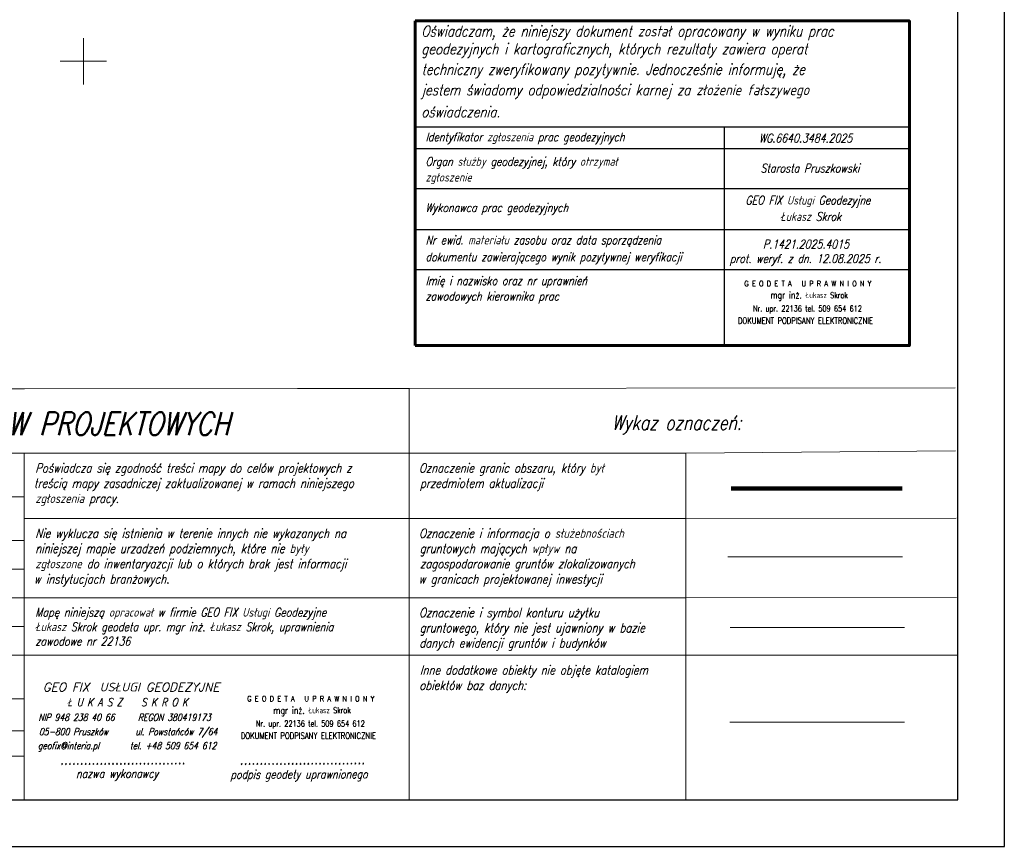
# Model space of a CAD drawing. Extents: x 7487544 to 7487849, y 5781015 to 5781265.
# Tile 11 of 13: x 7487743 to 7487849, y 5781015 to 5781104. Entities that reach past the tile are written whole.
import ezdxf
from ezdxf.enums import TextEntityAlignment as Align

# ---------------------------------------------------------------- set-up
doc = ezdxf.new("R2010")
doc.units = 0
doc.header["$MEASUREMENT"] = 0
doc.linetypes.add('1', pattern=[0])
doc.layers.get('0').update_dxf_attribs({"linetype": 'CONTINUOUS'})
doc.layers.add('!ramki', color=7, linetype='CONTINUOUS')
doc.layers.add('ogrodzenie trwałe (linia)', color=7, linetype='902-1000')
doc.layers.add('__RAMKA', color=7, linetype='CONTINUOUS', lineweight=18)
doc.layers.add('ramka_dobra', color=7, linetype='CONTINUOUS', lineweight=18)
doc.styles.add('KLASY', font='simplex.shx', dxfattribs={"width": 0.8, "oblique": 15.00003, "height": 1.25})
doc.styles.add('pieczątka uprawniony', font='arial.ttf', dxfattribs={"width": 0.8})
doc.linetypes.add('902-1000', pattern='A,5,0,[1,ksztalty.shx,S=1,R=0,X=0,Y=0],5', length=10)

# ---------------------------------------------------------------- blocks, each defined once
blk = doc.blocks.new('*U299')
at = {"layer": '__RAMKA', "style": 'KLASY', "oblique": 15.00003, "width": 0.8}
for s, p in [('Poświadcza się zgodność treści mapy do celów projektowych z', (1568.797894, -7026.571303)), ('treścią mapy zasadniczej zaktualizowanej w ramach niniejszego', (1568.53367, -7029.23797)), ('zgłoszenia pracy.', (1568.797894, -7031.904637))]:
    blk.add_text(s, height=1.6, dxfattribs=at).set_placement(p)
blk = doc.blocks.new('*U300')
at = {"layer": '__RAMKA', "style": 'KLASY', "oblique": 15.00003, "width": 0.8}
for s, p in [('Nie wyklucza się istnienia w terenie innych nie wykazanych na', (1568.797894, -7037.99943)), ('niniejszej mapie urzadzeń podziemnych, które nie były', (1568.797894, -7040.666096)), ('zgłoszone do inwentaryazcji lub o których brak jest informacji', (1568.797894, -7043.332763)), ('w instytucjach branżowych.', (1568.554085, -7045.99943))]:
    blk.add_text(s, height=1.6, dxfattribs=at).set_placement(p)
blk = doc.blocks.new('*U301')
at = {"layer": '__RAMKA', "style": 'KLASY', "oblique": 15.00003, "width": 0.8}
for s, p in [('Oznaczenie granic obszaru, który był', (1635.944177, -7026.571608)), ('przedmiotem aktualizacji', (1636.107206, -7029.238274))]:
    blk.add_text(s, height=1.6, dxfattribs=at).set_placement(p)
blk = doc.blocks.new('*U302')
at = {"layer": '__RAMKA', "style": 'KLASY', "oblique": 15.00003, "width": 0.8}
for s, p in [('Oznaczenie i informacja o służebnościach', (1635.9574, -7037.99943)), ('gruntowych mających wpływ na', (1636.060063, -7040.666096)), ('zagospodarowanie gruntów zlokalizowanych', (1636.120429, -7043.332763)), ('w granicach projektowanej inwestycji', (1635.876619, -7045.99943))]:
    blk.add_text(s, height=1.6, dxfattribs=at).set_placement(p)
blk = doc.blocks.new('*U303')
at = {"layer": '__RAMKA', "style": 'KLASY', "oblique": 15.00003, "width": 0.8}
for s, p in [('Oznaczenie i symbol konturu użytku', (1635.9574, -7051.884144)), ('gruntowego, który nie jest ujawniony w bazie', (1636.060063, -7054.550811)), ('danych ewidencji gruntów i budynków', (1635.998231, -7057.217478))]:
    blk.add_text(s, height=1.6, dxfattribs=at).set_placement(p)
blk = doc.blocks.new('*U304')
at = {"layer": '__RAMKA', "style": 'KLASY', "oblique": 15.00003, "width": 0.8}
blk.add_text('Wykaz oznaczeń:', height=2.5, dxfattribs=at).set_placement((1663.772056, -7019.089667))
blk = doc.blocks.new('*U313')
at = {"layer": '__RAMKA', "style": 'KLASY', "oblique": 15.00003, "width": 0.8}
for s, p in [('Inne dodatkowe obiekty nie objęte katalogiem', (1636.120429, -7061.941016)), ('obiektów baz danych:', (1635.998231, -7064.607682))]:
    blk.add_text(s, height=1.6, dxfattribs=at).set_placement(p)

msp = doc.modelspace()

# ---------------------------------------------------------------- linework, layer by layer
for points in [[(7487544.26, 5781015.33), (7487849.26, 5781015.33), (7487849.26, 5781265.33), (7487544.26, 5781265.33)], [(7487549.26, 5781020.33), (7487844.26, 5781020.33), (7487844.26, 5781260.33), (7487549.26, 5781260.33)]]:
    msp.add_lwpolyline(points, close=True)
at = {"linetype": 'Continuous', "lineweight": 18, "ltscale": 0.5}
for points in [[(7487750, 5781097.5), (7487750, 5781100), (7487750, 5781102.5)], [(7487747.5, 5781100), (7487750, 5781100), (7487752.5, 5781100)]]:
    msp.add_lwpolyline(points, dxfattribs=at)
at = {"layer": 'ogrodzenie trwałe (linia)', "color": 1, "linetype": 'Continuous'}
msp.add_line((7487785.75, 5781090.57), (7487839.02, 5781090.57), dxfattribs=at)
at = {"layer": 'ogrodzenie trwałe (linia)', "color": 1, "linetype": 'Continuous', "lineweight": 60}
for points in [[(7487785.75, 5781104.34), (7487839.02, 5781104.34), (7487839.02, 5781069.34), (7487785.75, 5781069.34)], [(7487785.75, 5781104.34), (7487785.75, 5781069.34)]]:
    msp.add_lwpolyline(points, dxfattribs=at)
at = {"layer": 'ogrodzenie trwałe (linia)', "color": 1, "linetype": 'Continuous'}
for points in [[(7487785.75, 5781092.92), (7487839.02, 5781092.92)], [(7487819.07, 5781092.92), (7487819.07, 5781069.34)], [(7487785.75, 5781086.26), (7487839.02, 5781086.26)], [(7487839.02, 5781081.82), (7487785.75, 5781081.82)], [(7487785.75, 5781077.55), (7487839.02, 5781077.55)], [(7487785.75, 5781069.34), (7487839.02, 5781069.34)], [(7487785.75, 5781069.34), (7487839.02, 5781069.34)]]:
    msp.add_lwpolyline(points, dxfattribs=at)
at = {"layer": 'ramka_dobra', "color": 18, "true_color": 0x000000}
msp.add_line((7487814.91, 5781035.93), (7487844.15, 5781035.96), dxfattribs=at)
for points in [[(7487702.15, 5781064.63), (7487843.97, 5781064.78)], [(7487814.91, 5781057.72), (7487844.01, 5781057.98)], [(7487814.91, 5781042.13), (7487844.11, 5781042.17)]]:
    msp.add_lwpolyline(points, dxfattribs=at)
at = {"layer": 'ramka_dobra', "color": 18, "true_color": 0x000000, "flags": 128}
for points in [[(7487724.36, 5781057.72), (7487743.62, 5781057.72), (7487743.62, 5781020.34), (7487724.36, 5781020.34), (7487724.36, 5781025.04), (7487743.62, 5781025.04), (7487743.62, 5781027.8), (7487724.36, 5781027.8), (7487724.36, 5781031.23), (7487743.62, 5781031.23), (7487743.62, 5781035.93), (7487724.36, 5781035.93), (7487724.36, 5781039.03), (7487743.62, 5781039.03), (7487743.62, 5781042.13), (7487724.36, 5781042.13), (7487724.36, 5781045.22), (7487743.62, 5781045.22), (7487743.62, 5781048.32), (7487724.36, 5781048.32), (7487724.36, 5781053.02), (7487743.62, 5781053.02)], [(7487743.62, 5781057.72), (7487785.1, 5781057.72), (7487785.1, 5781057.72), (7487785.1, 5781050.68), (7487743.62, 5781050.68)], [(7487785.1, 5781050.68), (7487785.1, 5781042.13), (7487743.62, 5781042.13)], [(7487819.47, 5781046.54), (7487838.28, 5781046.54)], [(7487743.62, 5781035.93), (7487785.1, 5781035.93), (7487785.1, 5781042.13)], [(7487819.7, 5781038.94), (7487838.51, 5781038.94)], [(7487819.68, 5781028.72), (7487838.49, 5781028.72)]]:
    msp.add_lwpolyline(points, dxfattribs=at)
at = {"layer": 'ramka_dobra', "color": 96, "linetype": '1', "lineweight": 100, "true_color": 0x008000, "flags": 128}
msp.add_lwpolyline([(7487819.8, 5781053.92), (7487838.23, 5781053.92)], dxfattribs=at)
at = {"layer": 'ramka_dobra'}
msp.add_lwpolyline([(7487814.91, 5781050.68), (7487844.06, 5781050.71)], dxfattribs=at)
at = {"layer": 'ramka_dobra', "color": 18, "true_color": 0x000000}
for points in [[(7487702.15, 5781057.72), (7487785.1, 5781057.72), (7487785.1, 5781064.72), (7487702.15, 5781064.63)], [(7487702.15, 5781057.72), (7487785.1, 5781057.72), (7487785.1, 5781064.72), (7487702.15, 5781064.63)], [(7487785.1, 5781057.72), (7487814.91, 5781057.72), (7487814.91, 5781035.93), (7487785.1, 5781035.93)], [(7487785.1, 5781057.72), (7487814.91, 5781057.72), (7487814.91, 5781050.68), (7487785.1, 5781050.68)], [(7487785.1, 5781050.68), (7487814.91, 5781050.68), (7487814.91, 5781042.13), (7487785.1, 5781042.13)], [(7487743.62, 5781035.93), (7487785.1, 5781035.93), (7487785.1, 5781020.34), (7487743.62, 5781020.34)], [(7487785.1, 5781035.93), (7487814.91, 5781035.93), (7487814.91, 5781020.34), (7487785.1, 5781020.34)]]:
    msp.add_3dface(points, dxfattribs=at)

# ---------------------------------------------------------------- block references
at = {"layer": 'ramka_dobra', "color": 18, "true_color": 0x000000, "xscale": 0.616, "yscale": 0.616, "zscale": 0.616}
for name, p in [('*U304', (7486782.06, 5785384.01)), ('*U299', (7486778.43, 5785384.01)), ('*U301', (7486778.43, 5785384.01)), ('*U300', (7486778.43, 5785384.01)), ('*U302', (7486778.43, 5785384.01)), ('*U303', (7486778.43, 5785384.01)), ('*U313', (7486778.43, 5785384.01))]:
    msp.add_blockref(name, p, dxfattribs=at)

# ---------------------------------------------------------------- texts
at = {"layer": '!ramki', "color": 172, "linetype": 'Continuous', "lineweight": 18, "ltscale": 0.5, "char_height": 0.68, "attachment_point": 1, "line_spacing_factor": 1.2, "style": 'pieczątka uprawniony'}
for insert in [(7487799.34, 5781076.3), (7487745.76, 5781031.54)]:
    msp.add_mtext_dynamic_manual_height_columns('\\A1;\\pi21.89298;{\\Fsimplex|c0;\\H0.85x;G\\Fsimplex|c238; \\Fsimplex|c0;E\\Fsimplex|c238; \\Fsimplex|c0;O\\Fsimplex|c238; \\Fsimplex|c0;D\\Fsimplex|c238; \\Fsimplex|c0;E\\Fsimplex|c238; \\Fsimplex|c0;T\\Fsimplex|c238; \\Fsimplex|c0;A\\Fsimplex|c238;   \\Fsimplex|c0;U\\Fsimplex|c238; \\Fsimplex|c0;P\\Fsimplex|c238; \\Fsimplex|c0;R\\Fsimplex|c238; \\Fsimplex|c0;A\\Fsimplex|c238; \\Fsimplex|c0;W\\Fsimplex|c238; \\Fsimplex|c0;N\\Fsimplex|c238; \\Fsimplex|c0;I\\Fsimplex|c238; \\Fsimplex|c0;O\\Fsimplex|c238; \\Fsimplex|c0;N\\Fsimplex|c238; \\Fsimplex|c0;Y\\P\\pi24.70693;\\H1.2941x;mgr inż. \\H0.86364x;Łukasz Skrok\\P\\pi22.8282;Nr. upr. 22136\\Fsimplex|c238; \\Fsimplex|c0;tel. 509 654 612\\Fsimplex|c238;\\P\\pi21.19905;\\H1.0526x;\\C8;DOKUMENT PODPISANY ELEKTRONICZNIE}', width=58.847, gutter_width=3.75, heights=[16.01], dxfattribs=dict(at, insert=insert))
at = {"layer": '__RAMKA', "color": 1, "style": 'KLASY', "oblique": 15, "width": 0.8}
for s, height, p in [('Oświadczam, że niniejszy dokument został opracowany w wyniku prac', 1.1628, (7487786.42, 5781102.66)), ('geodezyjnych i kartograficznych, których rezultaty zawiera operat ', 1.1628, (7487786.42, 5781100.75)), ('techniczny zweryfikowany pozytywnie. Jednocześnie informuję, że', 1.1628, (7487786.42, 5781098.54)), ('jestem świadomy odpowiedzialności karnej za złożenie fałszywego', 1.1628, (7487786.42, 5781096.33)), ('oświadczenia.', 1.1628, (7487786.42, 5781093.96)), ('Identyfikator zgłoszenia prac geodezyjnych', 0.9302, (7487786.87, 5781091.36)), ('Organ służby geodezyjnej, który otrzymał', 0.9302, (7487786.87, 5781088.72)), ('zgłoszenie', 0.93, (7487786.87, 5781087.02)), ('Wykonawca prac geodezyjnych', 0.9302, (7487786.87, 5781083.74)), ('Nr ewid. materiału zasobu oraz data sporządzenia ', 0.9302, (7487786.87, 5781080.25)), ('dokumentu zawierającego wynik pozytywnej weryfikacji', 0.9302, (7487786.87, 5781078.42)), ('Imię i nazwisko oraz nr uprawnień', 0.9302, (7487786.87, 5781075.86)), ('zawodowych kierownika prac', 0.9302, (7487786.87, 5781074.19))]:
    msp.add_text(s, height=height, dxfattribs=at).set_placement(p)
at = {"layer": '__RAMKA', "color": 5, "style": 'KLASY', "oblique": 15, "width": 0.8}
for s, p in [('WG.6640.3484.2025', (7487822.82, 5781091.24)), ('Starosta Pruszkowski', (7487822.98, 5781088)), ('GEO FIX Usługi Geodezyjne', (7487821.36, 5781084.54)), ('Łukasz Skrok', (7487825.12, 5781082.78)), ('P.1421.2025.4015', (7487823.24, 5781079.81)), ('prot. weryf. z dn. 12.08.2025 r.', (7487819.66, 5781078.24))]:
    msp.add_text(s, height=0.9302, dxfattribs=at).set_placement(p)
at = {"layer": 'ramka_dobra', "color": 18, "linetype": 'Continuous', "true_color": 0x000000, "style": 'KLASY', "oblique": 15, "width": 0.8}
msp.add_text('MAPA DO CELÓW PROJEKTOWYCH', height=2.464, dxfattribs=at).set_placement((7487743.87, 5781060.91), align=Align.MIDDLE_CENTER)
at = {"layer": 'ramka_dobra', "color": 18, "true_color": 0x000000, "style": 'KLASY', "oblique": 15, "width": 0.8}
for s, p in [('Mapę niniejszą opracował w firmie GEO FIX Usługi Geodezyjne', (7487744.81, 5781040.1)), ('Łukasz Skrok geodeta upr. mgr inż. Łukasz Skrok, uprawnienia', (7487744.81, 5781038.54)), ('zawodowe nr 22136', (7487744.81, 5781036.98))]:
    msp.add_text(s, height=0.9363, dxfattribs=at).set_placement(p)
at = {"layer": 'ramka_dobra', "color": 5, "ltscale": 1.2, "style": 'KLASY', "oblique": 15}
for s, height, p in [('GEO FIX', 0.941, (7487745.62, 5781032.04)), (' USŁUGI GEODEZYJNE', 0.9413, (7487751.09, 5781032.04))]:
    msp.add_text(s, height=height, dxfattribs=at).set_placement(p)
at = {"layer": 'ramka_dobra', "color": 5, "style": 'KLASY', "oblique": 15, "width": 0.8}
for s, height, p in [('Ł U K A S Z   S K R O K', 0.8688, (7487748.26, 5781030.44)), ('NIP 948 238 40 66    REGON 380419173', 0.7602, (7487745.14, 5781028.85)), ('05-800 Pruszków     ul. Powstańców 7/64', 0.7602, (7487745.2, 5781027.33)), ('geofix@interia.pl      tel. +48 509 654 612', 0.7602, (7487745.08, 5781025.81))]:
    msp.add_text(s, height=height, dxfattribs=at).set_placement(p)
at = {"layer": 'ramka_dobra', "color": 18, "linetype": 'Continuous', "true_color": 0x000000, "style": 'KLASY', "oblique": 15, "width": 0.8}
for s, height, p in [('................................', 1.232, (7487747.47, 5781024.15)), ('nazwa wykonawcy', 0.924, (7487749.2, 5781022.7)), ('................................', 1.232, (7487766.83, 5781024.15)), ('podpis geodety uprawnionego', 0.924, (7487765.84, 5781022.62))]:
    msp.add_text(s, height=height, rotation=0.1873, dxfattribs=at).set_placement(p)

doc.saveas('drawing.dxf')
